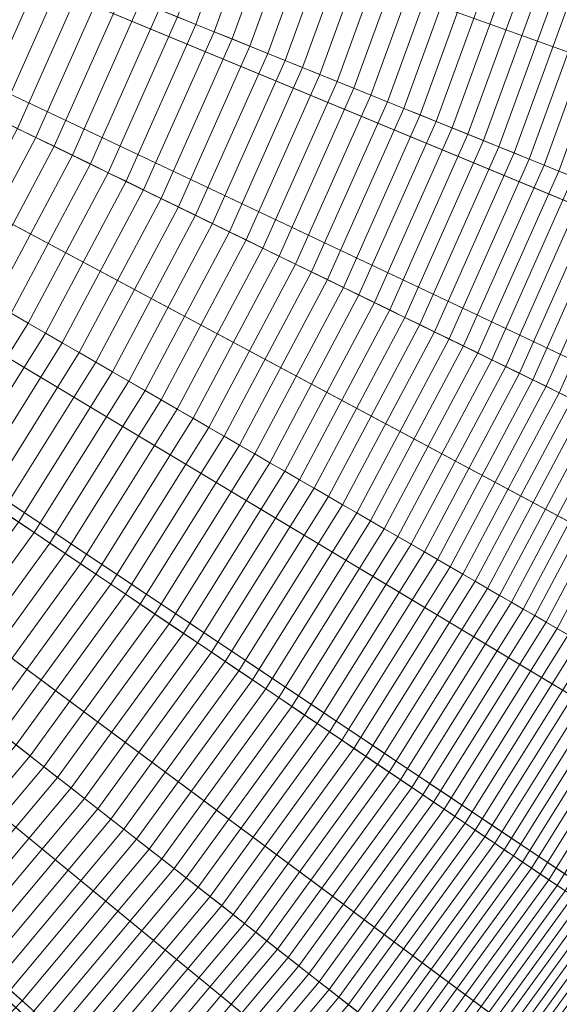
# Model space of a CAD drawing. Header units: centimetres. Extents: x -21.9 to 23.1, y -23 to 22.
# Tile 92 of 192: x 13.3 to 16.5, y -12 to -6. Entities that reach past the tile are written whole.
import ezdxf

# ---------------------------------------------------------------- set-up
doc = ezdxf.new("R2010")
doc.units = ezdxf.units.CM
doc.header["$LTSCALE"] = 2.54
doc.layers.add('Lucido design-1', color=7, linetype='Continuous')

# ---------------------------------------------------------------- blocks, each defined once
blk = doc.blocks.new('Gruppo-2-1')
at = {"color": 5, "linetype": 'Continuous', "lineweight": 9}
for points in [[(10.0933, -3.6002, -949.2271), (10.2857, -2.9292, -949.2271), (22.0292, -5.8572, -949.2271), (21.6039, -7.3402, -949.2271)], [(10.1205, -3.4032, -1010.9271), (10.251, -2.9318, -1010.9271), (21.6237, -5.7805, -1010.9271), (21.3396, -6.8065, -1010.9271)], [(21.7213, -6.9223, -949.2271), (22.0106, -5.8774, -949.2271), (10.251, -2.9318, -949.2271), (10.1205, -3.4032, -949.2271)], [(9.9669, -3.8677, -1010.9271), (10.1205, -3.4032, -1010.9271), (21.3396, -6.8065, -1010.9271), (21.0053, -7.8173, -1010.9271)], [(21.3809, -7.9517, -949.2271), (21.7213, -6.9223, -949.2271), (10.1205, -3.4032, -949.2271), (9.9669, -3.8677, -949.2271)], [(9.8546, -4.2561, -949.2271), (10.0933, -3.6002, -949.2271), (21.6039, -7.3402, -949.2271), (21.0763, -8.7899, -949.2271)], [(9.7908, -4.3241, -1010.9271), (9.9669, -3.8677, -1010.9271), (21.0053, -7.8173, -1010.9271), (20.6221, -8.8106, -1010.9271)], [(20.9905, -8.9632, -949.2271), (21.3809, -7.9517, -949.2271), (9.9669, -3.8677, -949.2271), (9.7908, -4.3241, -949.2271)], [(9.5707, -4.8937, -949.2271), (9.8546, -4.2561, -949.2271), (21.0763, -8.7899, -949.2271), (20.4488, -10.1993, -949.2271)], [(9.5926, -4.7713, -1010.9271), (9.7908, -4.3241, -1010.9271), (20.6221, -8.8106, -1010.9271), (20.1908, -9.7839, -1010.9271)], [(20.5513, -9.9544, -949.2271), (20.9905, -8.9632, -949.2271), (9.7908, -4.3241, -949.2271), (9.5926, -4.7713, -949.2271)], [(9.3728, -5.2084, -1010.9271), (9.5926, -4.7713, -1010.9271), (20.1908, -9.7839, -1010.9271), (19.7124, -10.735, -1010.9271)], [(20.0641, -10.923, -949.2271), (20.5513, -9.9544, -949.2271), (9.5926, -4.7713, -949.2271), (9.3728, -5.2084, -949.2271)], [(9.243, -5.51, -949.2271), (9.5707, -4.8937, -949.2271), (20.4488, -10.1993, -949.2271), (19.7245, -11.5615, -949.2271)], [(14.3167, -6.0589, -933.5242), (14.6703, -5.0873, -933.5242), (14.5573, -5.0506, -933.6073), (14.2065, -6.0143, -933.6073)], [(14.426, -6.103, -933.4398), (14.7825, -5.1238, -933.4398), (14.6703, -5.0873, -933.5242), (14.3167, -6.0589, -933.5242)], [(14.5345, -6.1469, -933.3541), (14.8937, -5.1599, -933.3541), (14.7825, -5.1238, -933.4398), (14.426, -6.103, -933.4398)], [(9.1317, -5.634, -1010.9271), (9.3728, -5.2084, -1010.9271), (19.7124, -10.735, -1010.9271), (19.1878, -11.6614, -1010.9271)], [(19.5299, -11.8665, -949.2271), (20.0641, -10.923, -949.2271), (9.3728, -5.2084, -949.2271), (9.1317, -5.634, -949.2271)], [(14.6421, -6.1903, -933.2671), (15.0041, -5.1958, -933.2671), (14.8937, -5.1599, -933.3541), (14.5345, -6.1469, -933.3541)], [(14.7488, -6.2334, -933.1788), (15.1135, -5.2313, -933.1788), (15.0041, -5.1958, -933.2671), (14.6421, -6.1903, -933.2671)], [(14.8545, -6.2762, -933.0893), (15.222, -5.2666, -933.0893), (15.1135, -5.2313, -933.1788), (14.7488, -6.2334, -933.1788)], [(14.9594, -6.3185, -932.9985), (15.3295, -5.3015, -932.9985), (15.222, -5.2666, -933.0893), (14.8545, -6.2762, -933.0893)], [(15.0633, -6.3605, -932.9065), (15.4361, -5.3361, -932.9065), (15.3295, -5.3015, -932.9985), (14.9594, -6.3185, -932.9985)], [(15.1662, -6.4021, -932.8132), (15.5417, -5.3705, -932.8132), (15.4361, -5.3361, -932.9065), (15.0633, -6.3605, -932.9065)], [(15.2682, -6.4433, -932.7187), (15.6463, -5.4045, -932.7187), (15.5417, -5.3705, -932.8132), (15.1662, -6.4021, -932.8132)], [(15.3692, -6.4841, -932.623), (15.75, -5.4381, -932.623), (15.6463, -5.4045, -932.7187), (15.2682, -6.4433, -932.7187)], [(15.4693, -6.5245, -932.5261), (15.8525, -5.4715, -932.5261), (15.75, -5.4381, -932.623), (15.3692, -6.4841, -932.623)], [(15.5683, -6.5645, -932.428), (15.9541, -5.5045, -932.428), (15.8525, -5.4715, -932.5261), (15.4693, -6.5245, -932.5261)], [(15.6663, -6.6041, -932.3287), (16.0546, -5.5371, -932.3287), (15.9541, -5.5045, -932.428), (15.5683, -6.5645, -932.428)], [(8.8731, -6.1019, -949.2271), (9.243, -5.51, -949.2271), (19.7245, -11.5615, -949.2271), (18.907, -12.8698, -949.2271)], [(15.7633, -6.6433, -932.2283), (16.1541, -5.5694, -932.2283), (16.0546, -5.5371, -932.3287), (15.6663, -6.6041, -932.3287)], [(12.9063, -6.5206, -934.2235), (13.2956, -5.6463, -934.2235), (13.1782, -5.5989, -934.2943), (12.7926, -6.4651, -934.2943)], [(15.8591, -6.682, -932.1265), (16.2524, -5.6014, -932.1265), (16.1541, -5.5694, -932.2283), (15.7633, -6.6433, -932.2283)], [(15.954, -6.7204, -932.0238), (16.3498, -5.633, -932.0238), (16.2524, -5.6014, -932.1265), (15.8591, -6.682, -932.1265)], [(8.8698, -6.0472, -1010.9271), (9.1317, -5.634, -1010.9271), (19.1878, -11.6614, -1010.9271), (18.6178, -12.5607, -1010.9271)], [(18.9495, -12.7822, -949.2271), (19.5299, -11.8665, -949.2271), (9.1317, -5.634, -949.2271), (8.8698, -6.0472, -949.2271)], [(13.0193, -6.5757, -934.1512), (13.4121, -5.6934, -934.1512), (13.2956, -5.6463, -934.2235), (12.9063, -6.5206, -934.2235)], [(16.0479, -6.7583, -931.9199), (16.446, -5.6643, -931.9199), (16.3498, -5.633, -932.0238), (15.954, -6.7204, -932.0238)], [(16.1406, -6.7958, -931.8149), (16.5412, -5.6952, -931.8149), (16.446, -5.6643, -931.9199), (16.0479, -6.7583, -931.9199)], [(13.1316, -6.6305, -934.0776), (13.528, -5.7402, -934.0776), (13.4121, -5.6934, -934.1512), (13.0193, -6.5757, -934.1512)], [(13.2432, -6.6849, -934.0026), (13.6431, -5.7867, -934.0026), (13.528, -5.7402, -934.0776), (13.1316, -6.6305, -934.0776)], [(16.2323, -6.8328, -931.7088), (16.6352, -5.7258, -931.7088), (16.5412, -5.6952, -931.8149), (16.1406, -6.7958, -931.8149)], [(16.3229, -6.8694, -931.6017), (16.7282, -5.756, -931.6017), (16.6352, -5.7258, -931.7088), (16.2323, -6.8328, -931.7088)], [(13.354, -6.7389, -933.9263), (13.7574, -5.8329, -933.9263), (13.6431, -5.7867, -934.0026), (13.2432, -6.6849, -934.0026)], [(16.4124, -6.9056, -931.4934), (16.82, -5.7858, -931.4934), (16.7282, -5.756, -931.6017), (16.3229, -6.8694, -931.6017)], [(16.5008, -6.9413, -931.3841), (16.9106, -5.8152, -931.3841), (16.82, -5.7858, -931.4934), (16.4124, -6.9056, -931.4934)], [(13.464, -6.7926, -933.8485), (13.8709, -5.8787, -933.8485), (13.7574, -5.8329, -933.9263), (13.354, -6.7389, -933.9263)], [(16.588, -6.9765, -931.2737), (17.0001, -5.8443, -931.2737), (16.9106, -5.8152, -931.3841), (16.5008, -6.9413, -931.3841)], [(13.5732, -6.8459, -933.7694), (13.9836, -5.9243, -933.7694), (13.8709, -5.8787, -933.8485), (13.464, -6.7926, -933.8485)], [(13.6817, -6.8988, -933.689), (14.0954, -5.9695, -933.689), (13.9836, -5.9243, -933.7694), (13.5732, -6.8459, -933.7694)], [(13.7893, -6.9513, -933.6073), (14.2065, -6.0143, -933.6073), (14.0954, -5.9695, -933.689), (13.6817, -6.8988, -933.689)], [(13.8962, -7.0034, -933.5242), (14.3167, -6.0589, -933.5242), (14.2065, -6.0143, -933.6073), (13.7893, -6.9513, -933.6073)], [(8.4629, -6.6666, -949.2271), (8.8731, -6.1019, -949.2271), (18.907, -12.8698, -949.2271), (18.0001, -14.118, -949.2271)], [(8.5881, -6.4471, -1010.9271), (8.8698, -6.0472, -1010.9271), (18.6178, -12.5607, -1010.9271), (18.0047, -13.431, -1010.9271)], [(18.325, -13.6685, -949.2271), (18.9495, -12.7822, -949.2271), (8.8698, -6.0472, -949.2271), (8.5881, -6.4471, -949.2271)], [(14.0022, -7.0551, -933.4398), (14.426, -6.103, -933.4398), (14.3167, -6.0589, -933.5242), (13.8962, -7.0034, -933.5242)], [(14.1073, -7.1064, -933.3541), (14.5345, -6.1469, -933.3541), (14.426, -6.103, -933.4398), (14.0022, -7.0551, -933.4398)], [(14.2116, -7.1572, -933.2671), (14.6421, -6.1903, -933.2671), (14.5345, -6.1469, -933.3541), (14.1073, -7.1064, -933.3541)], [(14.315, -7.2077, -933.1788), (14.7488, -6.2334, -933.1788), (14.6421, -6.1903, -933.2671), (14.2116, -7.1572, -933.2671)], [(14.4175, -7.2577, -933.0893), (14.8545, -6.2762, -933.0893), (14.7488, -6.2334, -933.1788), (14.315, -7.2077, -933.1788)], [(14.5192, -7.3072, -932.9985), (14.9594, -6.3185, -932.9985), (14.8545, -6.2762, -933.0893), (14.4175, -7.2577, -933.0893)], [(14.6199, -7.3564, -932.9065), (15.0633, -6.3605, -932.9065), (14.9594, -6.3185, -932.9985), (14.5192, -7.3072, -932.9985)], [(14.7197, -7.405, -932.8132), (15.1662, -6.4021, -932.8132), (15.0633, -6.3605, -932.9065), (14.6199, -7.3564, -932.9065)], [(8.2871, -6.8328, -1010.9271), (8.5881, -6.4471, -1010.9271), (18.0047, -13.431, -1010.9271), (17.3497, -14.2703, -1010.9271)], [(17.658, -14.5233, -949.2271), (18.325, -13.6685, -949.2271), (8.5881, -6.4471, -949.2271), (8.2871, -6.8328, -949.2271)], [(14.8186, -7.4533, -932.7187), (15.2682, -6.4433, -932.7187), (15.1662, -6.4021, -932.8132), (14.7197, -7.405, -932.8132)], [(14.9165, -7.501, -932.623), (15.3692, -6.4841, -932.623), (15.2682, -6.4433, -932.7187), (14.8186, -7.4533, -932.7187)], [(15.0134, -7.5483, -932.5261), (15.4693, -6.5245, -932.5261), (15.3692, -6.4841, -932.623), (14.9165, -7.501, -932.623)], [(15.1094, -7.5951, -932.428), (15.5683, -6.5645, -932.428), (15.4693, -6.5245, -932.5261), (15.0134, -7.5483, -932.5261)], [(15.2044, -7.6415, -932.3287), (15.6663, -6.6041, -932.3287), (15.5683, -6.5645, -932.428), (15.1094, -7.5951, -932.428)], [(15.2984, -7.6873, -932.2283), (15.7633, -6.6433, -932.2283), (15.6663, -6.6041, -932.3287), (15.2044, -7.6415, -932.3287)], [(8.0142, -7.2013, -949.2271), (8.4629, -6.6666, -949.2271), (18.0001, -14.118, -949.2271), (17.0085, -15.2998, -949.2271)], [(12.8883, -7.6146, -933.9263), (13.354, -6.7389, -933.9263), (13.2432, -6.6849, -934.0026), (12.7816, -7.553, -934.0026)], [(15.3914, -7.7326, -932.1265), (15.8591, -6.682, -932.1265), (15.7633, -6.6433, -932.2283), (15.2984, -7.6873, -932.2283)], [(15.4834, -7.7775, -932.0238), (15.954, -6.7204, -932.0238), (15.8591, -6.682, -932.1265), (15.3914, -7.7326, -932.1265)], [(12.9944, -7.6758, -933.8485), (13.464, -6.7926, -933.8485), (13.354, -6.7389, -933.9263), (12.8883, -7.6146, -933.9263)], [(15.5743, -7.8219, -931.9199), (16.0479, -6.7583, -931.9199), (15.954, -6.7204, -932.0238), (15.4834, -7.7775, -932.0238)], [(13.0996, -7.7366, -933.7694), (13.5732, -6.8459, -933.7694), (13.464, -6.7926, -933.8485), (12.9944, -7.6758, -933.8485)], [(15.6643, -7.8657, -931.8149), (16.1406, -6.7958, -931.8149), (16.0479, -6.7583, -931.9199), (15.5743, -7.8219, -931.9199)], [(15.7531, -7.9091, -931.7088), (16.2323, -6.8328, -931.7088), (16.1406, -6.7958, -931.8149), (15.6643, -7.8657, -931.8149)], [(7.9677, -7.2033, -1010.9271), (8.2871, -6.8328, -1010.9271), (17.3497, -14.2703, -1010.9271), (16.6545, -15.0766, -1010.9271)], [(16.95, -15.3444, -949.2271), (17.658, -14.5233, -949.2271), (8.2871, -6.8328, -949.2271), (7.9677, -7.2033, -949.2271)], [(13.2041, -7.7969, -933.689), (13.6817, -6.8988, -933.689), (13.5732, -6.8459, -933.7694), (13.0996, -7.7366, -933.7694)], [(15.8409, -7.9519, -931.6017), (16.3229, -6.8694, -931.6017), (16.2323, -6.8328, -931.7088), (15.7531, -7.9091, -931.7088)], [(15.9277, -7.9942, -931.4934), (16.4124, -6.9056, -931.4934), (16.3229, -6.8694, -931.6017), (15.8409, -7.9519, -931.6017)], [(13.3079, -7.8568, -933.6073), (13.7893, -6.9513, -933.6073), (13.6817, -6.8988, -933.689), (13.2041, -7.7969, -933.689)], [(16.0134, -8.036, -931.3841), (16.5008, -6.9413, -931.3841), (16.4124, -6.9056, -931.4934), (15.9277, -7.9942, -931.4934)], [(13.4108, -7.9163, -933.5242), (13.8962, -7.0034, -933.5242), (13.7893, -6.9513, -933.6073), (13.3079, -7.8568, -933.6073)], [(16.0979, -8.0772, -931.2737), (16.588, -6.9765, -931.2737), (16.5008, -6.9413, -931.3841), (16.0134, -8.036, -931.3841)], [(16.1814, -8.118, -931.1623), (16.6741, -7.0113, -931.1623), (16.588, -6.9765, -931.2737), (16.0979, -8.0772, -931.2737)], [(13.5129, -7.9752, -933.4398), (14.0022, -7.0551, -933.4398), (13.8962, -7.0034, -933.5242), (13.4108, -7.9163, -933.5242)], [(16.2637, -8.1581, -931.0499), (16.759, -7.0456, -931.0499), (16.6741, -7.0113, -931.1623), (16.1814, -8.118, -931.1623)], [(16.345, -8.1977, -930.9365), (16.8428, -7.0795, -930.9365), (16.759, -7.0456, -931.0499), (16.2637, -8.1581, -931.0499)], [(13.6142, -8.0337, -933.3541), (14.1073, -7.1064, -933.3541), (14.0022, -7.0551, -933.4398), (13.5129, -7.9752, -933.4398)], [(13.7147, -8.0917, -933.2671), (14.2116, -7.1572, -933.2671), (14.1073, -7.1064, -933.3541), (13.6142, -8.0337, -933.3541)], [(16.4251, -8.2368, -930.822), (16.9255, -7.1129, -930.822), (16.8428, -7.0795, -930.9365), (16.345, -8.1977, -930.9365)], [(13.8144, -8.1493, -933.1788), (14.315, -7.2077, -933.1788), (14.2116, -7.1572, -933.2671), (13.7147, -8.0917, -933.2671)], [(16.504, -8.2753, -930.7066), (17.0069, -7.1458, -930.7066), (16.9255, -7.1129, -930.822), (16.4251, -8.2368, -930.822)], [(16.5818, -8.3132, -930.5903), (17.0871, -7.1782, -930.5903), (17.0069, -7.1458, -930.7066), (16.504, -8.2753, -930.7066)], [(7.5293, -7.7034, -949.2271), (8.0142, -7.2013, -949.2271), (17.0085, -15.2998, -949.2271), (15.9368, -16.4095, -949.2271)], [(7.6305, -7.5578, -1010.9271), (7.9677, -7.2033, -1010.9271), (16.6545, -15.0766, -1010.9271), (15.9208, -15.848, -1010.9271)], [(16.2028, -16.13, -949.2271), (16.95, -15.3444, -949.2271), (7.9677, -7.2033, -949.2271), (7.6305, -7.5578, -949.2271)], [(13.9132, -8.2063, -933.0893), (14.4175, -7.2577, -933.0893), (14.315, -7.2077, -933.1788), (13.8144, -8.1493, -933.1788)], [(14.0111, -8.2628, -932.9985), (14.5192, -7.3072, -932.9985), (14.4175, -7.2577, -933.0893), (13.9132, -8.2063, -933.0893)], [(14.1081, -8.3189, -932.9065), (14.6199, -7.3564, -932.9065), (14.5192, -7.3072, -932.9985), (14.0111, -8.2628, -932.9985)], [(14.2043, -8.3744, -932.8132), (14.7197, -7.405, -932.8132), (14.6199, -7.3564, -932.9065), (14.1081, -8.3189, -932.9065)], [(14.2996, -8.4294, -932.7187), (14.8186, -7.4533, -932.7187), (14.7197, -7.405, -932.8132), (14.2043, -8.3744, -932.8132)], [(14.3939, -8.4839, -932.623), (14.9165, -7.501, -932.623), (14.8186, -7.4533, -932.7187), (14.2996, -8.4294, -932.7187)], [(14.4873, -8.5378, -932.5261), (15.0134, -7.5483, -932.5261), (14.9165, -7.501, -932.623), (14.3939, -8.4839, -932.623)], [(7.2761, -7.8949, -1010.9271), (7.6305, -7.5578, -1010.9271), (15.9208, -15.848, -1010.9271), (15.1494, -16.5818, -1010.9271)], [(15.4172, -16.8773, -949.2271), (16.2028, -16.13, -949.2271), (7.6305, -7.5578, -949.2271), (7.2761, -7.8949, -949.2271)], [(14.5798, -8.5912, -932.428), (15.1094, -7.5951, -932.428), (15.0134, -7.5483, -932.5261), (14.4873, -8.5378, -932.5261)], [(14.6714, -8.644, -932.3287), (15.2044, -7.6415, -932.3287), (15.1094, -7.5951, -932.428), (14.5798, -8.5912, -932.428)], [(14.7619, -8.6963, -932.2283), (15.2984, -7.6873, -932.2283), (15.2044, -7.6415, -932.3287), (14.6714, -8.644, -932.3287)], [(14.8515, -8.748, -932.1265), (15.3914, -7.7326, -932.1265), (15.2984, -7.6873, -932.2283), (14.7619, -8.6963, -932.2283)], [(7.0106, -8.1704, -949.2271), (7.5293, -7.7034, -949.2271), (15.9368, -16.4095, -949.2271), (14.7903, -17.4419, -949.2271)], [(14.9401, -8.7992, -932.0238), (15.4834, -7.7775, -932.0238), (15.3914, -7.7326, -932.1265), (14.8515, -8.748, -932.1265)], [(12.7644, -8.7266, -933.6073), (13.3079, -7.8568, -933.6073), (13.2041, -7.7969, -933.689), (12.6651, -8.6596, -933.689)], [(15.0278, -8.8498, -931.9199), (15.5743, -7.8219, -931.9199), (15.4834, -7.7775, -932.0238), (14.9401, -8.7992, -932.0238)], [(12.8629, -8.7931, -933.5242), (13.4108, -7.9163, -933.5242), (13.3079, -7.8568, -933.6073), (12.7644, -8.7266, -933.6073)], [(15.1144, -8.8998, -931.8149), (15.6643, -7.8657, -931.8149), (15.5743, -7.8219, -931.9199), (15.0278, -8.8498, -931.9199)], [(15.2, -8.9493, -931.7088), (15.7531, -7.9091, -931.7088), (15.6643, -7.8657, -931.8149), (15.1144, -8.8998, -931.8149)], [(6.9056, -8.2144, -1010.9271), (7.2761, -7.8949, -1010.9271), (15.1494, -16.5818, -1010.9271), (14.343, -17.277, -1010.9271)], [(14.5961, -17.5852, -949.2271), (15.4172, -16.8773, -949.2271), (7.2761, -7.8949, -949.2271), (6.9056, -8.2144, -949.2271)], [(12.9607, -8.859, -933.4398), (13.5129, -7.9752, -933.4398), (13.4108, -7.9163, -933.5242), (12.8629, -8.7931, -933.5242)], [(15.2847, -8.9981, -931.6017), (15.8409, -7.9519, -931.6017), (15.7531, -7.9091, -931.7088), (15.2, -8.9493, -931.7088)], [(13.0577, -8.9244, -933.3541), (13.6142, -8.0337, -933.3541), (13.5129, -7.9752, -933.4398), (12.9607, -8.859, -933.4398)], [(15.3682, -9.0464, -931.4934), (15.9277, -7.9942, -931.4934), (15.8409, -7.9519, -931.6017), (15.2847, -8.9981, -931.6017)], [(15.4508, -9.0941, -931.3841), (16.0134, -8.036, -931.3841), (15.9277, -7.9942, -931.4934), (15.3682, -9.0464, -931.4934)], [(13.1539, -8.9893, -933.2671), (13.7147, -8.0917, -933.2671), (13.6142, -8.0337, -933.3541), (13.0577, -8.9244, -933.3541)], [(15.5323, -9.1411, -931.2737), (16.0979, -8.0772, -931.2737), (16.0134, -8.036, -931.3841), (15.4508, -9.0941, -931.3841)], [(13.2492, -9.0536, -933.1788), (13.8144, -8.1493, -933.1788), (13.7147, -8.0917, -933.2671), (13.1539, -8.9893, -933.2671)], [(15.6127, -9.1875, -931.1623), (16.1814, -8.118, -931.1623), (16.0979, -8.0772, -931.2737), (15.5323, -9.1411, -931.2737)], [(6.4606, -8.6002, -949.2271), (7.0106, -8.1704, -949.2271), (14.7903, -17.4419, -949.2271), (13.5746, -18.3917, -949.2271)], [(13.3438, -9.1174, -933.0893), (13.9132, -8.2063, -933.0893), (13.8144, -8.1493, -933.1788), (13.2492, -9.0536, -933.1788)], [(15.692, -9.2333, -931.0499), (16.2637, -8.1581, -931.0499), (16.1814, -8.118, -931.1623), (15.6127, -9.1875, -931.1623)], [(15.7703, -9.2785, -930.9365), (16.345, -8.1977, -930.9365), (16.2637, -8.1581, -931.0499), (15.692, -9.2333, -931.0499)], [(6.5199, -8.5153, -1010.9271), (6.9056, -8.2144, -1010.9271), (14.343, -17.277, -1010.9271), (13.5037, -17.9319, -1010.9271)], [(13.7413, -18.2522, -949.2271), (14.5961, -17.5852, -949.2271), (6.9056, -8.2144, -949.2271), (6.5199, -8.5153, -949.2271)], [(13.4376, -9.1807, -932.9985), (14.0111, -8.2628, -932.9985), (13.9132, -8.2063, -933.0893), (13.3438, -9.1174, -933.0893)], [(15.8475, -9.3231, -930.822), (16.4251, -8.2368, -930.822), (16.345, -8.1977, -930.9365), (15.7703, -9.2785, -930.9365)], [(13.5305, -9.2433, -932.9065), (14.1081, -8.3189, -932.9065), (14.0111, -8.2628, -932.9985), (13.4376, -9.1807, -932.9985)], [(15.9235, -9.367, -930.7066), (16.504, -8.2753, -930.7066), (16.4251, -8.2368, -930.822), (15.8475, -9.3231, -930.822)], [(15.9985, -9.4103, -930.5903), (16.5818, -8.3132, -930.5903), (16.504, -8.2753, -930.7066), (15.9235, -9.367, -930.7066)], [(13.6225, -9.3054, -932.8132), (14.2043, -8.3744, -932.8132), (14.1081, -8.3189, -932.9065), (13.5305, -9.2433, -932.9065)], [(16.0723, -9.4529, -930.4729), (16.6584, -8.3506, -930.4729), (16.5818, -8.3132, -930.5903), (15.9985, -9.4103, -930.5903)], [(16.145, -9.4949, -930.3547), (16.7339, -8.3874, -930.3547), (16.6584, -8.3506, -930.4729), (16.0723, -9.4529, -930.4729)], [(13.7137, -9.3669, -932.7187), (14.2996, -8.4294, -932.7187), (14.2043, -8.3744, -932.8132), (13.6225, -9.3054, -932.8132)], [(16.2166, -9.5362, -930.2355), (16.8082, -8.4237, -930.2355), (16.7339, -8.3874, -930.3547), (16.145, -9.4949, -930.3547)], [(13.804, -9.4279, -932.623), (14.3939, -8.4839, -932.623), (14.2996, -8.4294, -932.7187), (13.7137, -9.3669, -932.7187)], [(16.287, -9.5769, -930.1154), (16.8812, -8.4593, -930.1154), (16.8082, -8.4237, -930.2355), (16.2166, -9.5362, -930.2355)], [(16.3563, -9.6168, -929.9944), (16.9531, -8.4944, -929.9944), (16.8812, -8.4593, -930.1154), (16.287, -9.5769, -930.1154)], [(6.12, -8.7971, -1010.9271), (6.5199, -8.5153, -1010.9271), (13.5037, -17.9319, -1010.9271), (12.6334, -18.5451, -1010.9271)], [(12.855, -18.8767, -949.2271), (13.7413, -18.2522, -949.2271), (6.5199, -8.5153, -949.2271), (6.12, -8.7971, -949.2271)], [(13.8935, -9.4882, -932.5261), (14.4873, -8.5378, -932.5261), (14.3939, -8.4839, -932.623), (13.804, -9.4279, -932.623)], [(16.4244, -9.6562, -929.8726), (17.0238, -8.5288, -929.8726), (16.9531, -8.4944, -929.9944), (16.3563, -9.6168, -929.9944)], [(16.4913, -9.6948, -929.7498), (17.0933, -8.5627, -929.7498), (17.0238, -8.5288, -929.8726), (16.4244, -9.6562, -929.8726)], [(13.982, -9.5479, -932.428), (14.5798, -8.5912, -932.428), (14.4873, -8.5378, -932.5261), (13.8935, -9.4882, -932.5261)], [(16.5571, -9.7328, -929.6263), (17.1615, -8.596, -929.6263), (17.0933, -8.5627, -929.7498), (16.4913, -9.6948, -929.7498)], [(5.882, -8.9905, -949.2271), (6.4606, -8.6002, -949.2271), (13.5746, -18.3917, -949.2271), (12.2956, -19.2544, -949.2271)], [(14.0696, -9.607, -932.3287), (14.6714, -8.644, -932.3287), (14.5798, -8.5912, -932.428), (13.982, -9.5479, -932.428)], [(14.1563, -9.6655, -932.2283), (14.7619, -8.6963, -932.2283), (14.6714, -8.644, -932.3287), (14.0696, -9.607, -932.3287)], [(14.242, -9.7233, -932.1265), (14.8515, -8.748, -932.1265), (14.7619, -8.6963, -932.2283), (14.1563, -9.6655, -932.2283)], [(14.3269, -9.7805, -932.0238), (14.9401, -8.7992, -932.0238), (14.8515, -8.748, -932.1265), (14.242, -9.7233, -932.1265)], [(14.4108, -9.8371, -931.9199), (15.0278, -8.8498, -931.9199), (14.9401, -8.7992, -932.0238), (14.3269, -9.7805, -932.0238)], [(14.4938, -9.8931, -931.8149), (15.1144, -8.8998, -931.8149), (15.0278, -8.8498, -931.9199), (14.4108, -9.8371, -931.9199)], [(14.5757, -9.9484, -931.7088), (15.2, -8.9493, -931.7088), (15.1144, -8.8998, -931.8149), (14.4938, -9.8931, -931.8149)], [(14.6567, -10.003, -931.6017), (15.2847, -8.9981, -931.6017), (15.2, -8.9493, -931.7088), (14.5757, -9.9484, -931.7088)], [(14.7368, -10.057, -931.4934), (15.3682, -9.0464, -931.4934), (15.2847, -8.9981, -931.6017), (14.6567, -10.003, -931.6017)], [(12.7123, -9.9866, -933.0893), (13.3438, -9.1174, -933.0893), (13.2492, -9.0536, -933.1788), (12.6224, -9.9164, -933.1788)], [(14.8158, -10.1103, -931.3841), (15.4508, -9.0941, -931.3841), (15.3682, -9.0464, -931.4934), (14.7368, -10.057, -931.4934)], [(12.8014, -10.0563, -932.9985), (13.4376, -9.1807, -932.9985), (13.3438, -9.1174, -933.0893), (12.7123, -9.9866, -933.0893)], [(14.8938, -10.1629, -931.2737), (15.5323, -9.1411, -931.2737), (15.4508, -9.0941, -931.3841), (14.8158, -10.1103, -931.3841)], [(12.8897, -10.1252, -932.9065), (13.5305, -9.2433, -932.9065), (13.4376, -9.1807, -932.9985), (12.8014, -10.0563, -932.9985)], [(14.9708, -10.2148, -931.1623), (15.6127, -9.1875, -931.1623), (15.5323, -9.1411, -931.2737), (14.8938, -10.1629, -931.2737)], [(15.0467, -10.2661, -931.0499), (15.692, -9.2333, -931.0499), (15.6127, -9.1875, -931.1623), (14.9708, -10.2148, -931.1623)], [(15.1216, -10.3166, -930.9365), (15.7703, -9.2785, -930.9365), (15.692, -9.2333, -931.0499), (15.0467, -10.2661, -931.0499)], [(12.9772, -10.1936, -932.8132), (13.6225, -9.3054, -932.8132), (13.5305, -9.2433, -932.9065), (12.8897, -10.1252, -932.9065)], [(15.1955, -10.3664, -930.822), (15.8475, -9.3231, -930.822), (15.7703, -9.2785, -930.9365), (15.1216, -10.3166, -930.9365)], [(13.0639, -10.2613, -932.7187), (13.7137, -9.3669, -932.7187), (13.6225, -9.3054, -932.8132), (12.9772, -10.1936, -932.8132)], [(15.2683, -10.4155, -930.7066), (15.9235, -9.367, -930.7066), (15.8475, -9.3231, -930.822), (15.1955, -10.3664, -930.822)], [(13.1497, -10.3284, -932.623), (13.804, -9.4279, -932.623), (13.7137, -9.3669, -932.7187), (13.0639, -10.2613, -932.7187)], [(15.3401, -10.4639, -930.5903), (15.9985, -9.4103, -930.5903), (15.9235, -9.367, -930.7066), (15.2683, -10.4155, -930.7066)], [(15.4108, -10.5116, -930.4729), (16.0723, -9.4529, -930.4729), (15.9985, -9.4103, -930.5903), (15.3401, -10.4639, -930.5903)], [(13.2347, -10.3948, -932.5261), (13.8935, -9.4882, -932.5261), (13.804, -9.4279, -932.623), (13.1497, -10.3284, -932.623)], [(15.4804, -10.5586, -930.3547), (16.145, -9.4949, -930.3547), (16.0723, -9.4529, -930.4729), (15.4108, -10.5116, -930.4729)], [(13.3189, -10.4606, -932.428), (13.982, -9.5479, -932.428), (13.8935, -9.4882, -932.5261), (13.2347, -10.3948, -932.5261)], [(15.5489, -10.6048, -930.2355), (16.2166, -9.5362, -930.2355), (16.145, -9.4949, -930.3547), (15.4804, -10.5586, -930.3547)], [(15.6163, -10.6502, -930.1154), (16.287, -9.5769, -930.1154), (16.2166, -9.5362, -930.2355), (15.5489, -10.6048, -930.2355)], [(13.4022, -10.5256, -932.3287), (14.0696, -9.607, -932.3287), (13.982, -9.5479, -932.428), (13.3189, -10.4606, -932.428)], [(15.6826, -10.695, -929.9944), (16.3563, -9.6168, -929.9944), (16.287, -9.5769, -930.1154), (15.6163, -10.6502, -930.1154)], [(13.4846, -10.59, -932.2283), (14.1563, -9.6655, -932.2283), (14.0696, -9.607, -932.3287), (13.4022, -10.5256, -932.3287)], [(15.7478, -10.7389, -929.8726), (16.4244, -9.6562, -929.8726), (16.3563, -9.6168, -929.9944), (15.6826, -10.695, -929.9944)], [(15.8119, -10.7822, -929.7498), (16.4913, -9.6948, -929.7498), (16.4244, -9.6562, -929.8726), (15.7478, -10.7389, -929.8726)], [(13.5661, -10.6537, -932.1265), (14.242, -9.7233, -932.1265), (14.1563, -9.6655, -932.2283), (13.4846, -10.59, -932.2283)], [(15.8748, -10.8246, -929.6263), (16.5571, -9.7328, -929.6263), (16.4913, -9.6948, -929.7498), (15.8119, -10.7822, -929.7498)], [(13.6467, -10.7167, -932.0238), (14.3269, -9.7805, -932.0238), (14.242, -9.7233, -932.1265), (13.5661, -10.6537, -932.1265)], [(15.9366, -10.8663, -929.5018), (16.6216, -9.77, -929.5018), (16.5571, -9.7328, -929.6263), (15.8748, -10.8246, -929.6263)], [(15.9972, -10.9072, -929.3766), (16.685, -9.8066, -929.3766), (16.6216, -9.77, -929.5018), (15.9366, -10.8663, -929.5018)], [(13.7265, -10.779, -931.9199), (14.4108, -9.8371, -931.9199), (14.3269, -9.7805, -932.0238), (13.6467, -10.7167, -932.0238)], [(16.0567, -10.9473, -929.2506), (16.7471, -9.8425, -929.2506), (16.685, -9.8066, -929.3766), (15.9972, -10.9072, -929.3766)], [(13.8053, -10.8406, -931.8149), (14.4938, -9.8931, -931.8149), (14.4108, -9.8371, -931.9199), (13.7265, -10.779, -931.9199)], [(13.8833, -10.9015, -931.7088), (14.5757, -9.9484, -931.7088), (14.4938, -9.8931, -931.8149), (13.8053, -10.8406, -931.8149)], [(16.1151, -10.9867, -929.1238), (16.8081, -9.8777, -929.1238), (16.7471, -9.8425, -929.2506), (16.0567, -10.9473, -929.2506)], [(16.1722, -11.0252, -928.9962), (16.8678, -9.9122, -928.9962), (16.8081, -9.8777, -929.1238), (16.1151, -10.9867, -929.1238)], [(13.9603, -10.9616, -931.6017), (14.6567, -10.003, -931.6017), (14.5757, -9.9484, -931.7088), (13.8833, -10.9015, -931.7088)], [(16.2282, -11.063, -928.8678), (16.9263, -9.9459, -928.8678), (16.8678, -9.9122, -928.9962), (16.1722, -11.0252, -928.9962)], [(16.2831, -11.1, -928.7388), (16.9835, -9.979, -928.7388), (16.9263, -9.9459, -928.8678), (16.2282, -11.063, -928.8678)], [(14.0363, -11.0211, -931.4934), (14.7368, -10.057, -931.4934), (14.6567, -10.003, -931.6017), (13.9603, -10.9616, -931.6017)], [(16.3367, -11.1362, -928.609), (17.0395, -10.0113, -928.609), (16.9835, -9.979, -928.7388), (16.2831, -11.1, -928.7388)], [(16.3891, -11.1715, -928.4784), (17.0943, -10.0429, -928.4784), (17.0395, -10.0113, -928.609), (16.3367, -11.1362, -928.609)], [(14.1114, -11.0797, -931.3841), (14.8158, -10.1103, -931.3841), (14.7368, -10.057, -931.4934), (14.0363, -11.0211, -931.4934)], [(16.4403, -11.2061, -928.3472), (17.1478, -10.0738, -928.3472), (17.0943, -10.0429, -928.4784), (16.3891, -11.1715, -928.4784)], [(14.1856, -11.1377, -931.2737), (14.8938, -10.1629, -931.2737), (14.8158, -10.1103, -931.3841), (14.1114, -11.0797, -931.3841)], [(16.4904, -11.2398, -928.2153), (17.2001, -10.104, -928.2153), (17.1478, -10.0738, -928.3472), (16.4403, -11.2061, -928.3472)], [(16.5392, -11.2727, -928.0828), (17.2511, -10.1334, -928.0828), (17.2001, -10.104, -928.2153), (16.4904, -11.2398, -928.2153)], [(14.2587, -11.1948, -931.1623), (14.9708, -10.2148, -931.1623), (14.8938, -10.1629, -931.2737), (14.1856, -11.1377, -931.2737)], [(14.3309, -11.2512, -931.0499), (15.0467, -10.2661, -931.0499), (14.9708, -10.2148, -931.1623), (14.2587, -11.1948, -931.1623)], [(14.4021, -11.3069, -930.9365), (15.1216, -10.3166, -930.9365), (15.0467, -10.2661, -931.0499), (14.3309, -11.2512, -931.0499)], [(14.4724, -11.3617, -930.822), (15.1955, -10.3664, -930.822), (15.1216, -10.3166, -930.9365), (14.4021, -11.3069, -930.9365)], [(14.5416, -11.4158, -930.7066), (15.2683, -10.4155, -930.7066), (15.1955, -10.3664, -930.822), (14.4724, -11.3617, -930.822)], [(12.5938, -11.3248, -932.428), (13.3189, -10.4606, -932.428), (13.2347, -10.3948, -932.5261), (12.5144, -11.2533, -932.5261)], [(14.6098, -11.4691, -930.5903), (15.3401, -10.4639, -930.5903), (15.2683, -10.4155, -930.7066), (14.5416, -11.4158, -930.7066)], [(12.6723, -11.3955, -932.3287), (13.4022, -10.5256, -932.3287), (13.3189, -10.4606, -932.428), (12.5938, -11.3248, -932.428)], [(14.677, -11.5216, -930.4729), (15.4108, -10.5116, -930.4729), (15.3401, -10.4639, -930.5903), (14.6098, -11.4691, -930.5903)], [(12.75, -11.4655, -932.2283), (13.4846, -10.59, -932.2283), (13.4022, -10.5256, -932.3287), (12.6723, -11.3955, -932.3287)], [(14.7431, -11.5733, -930.3547), (15.4804, -10.5586, -930.3547), (15.4108, -10.5116, -930.4729), (14.677, -11.5216, -930.4729)], [(12.8269, -11.5346, -932.1265), (13.5661, -10.6537, -932.1265), (13.4846, -10.59, -932.2283), (12.75, -11.4655, -932.2283)], [(14.8083, -11.6242, -930.2355), (15.5489, -10.6048, -930.2355), (15.4804, -10.5586, -930.3547), (14.7431, -11.5733, -930.3547)], [(14.8723, -11.6742, -930.1154), (15.6163, -10.6502, -930.1154), (15.5489, -10.6048, -930.2355), (14.8083, -11.6242, -930.2355)], [(12.9029, -11.6031, -932.0238), (13.6467, -10.7167, -932.0238), (13.5661, -10.6537, -932.1265), (12.8269, -11.5346, -932.1265)], [(14.9354, -11.7235, -929.9944), (15.6826, -10.695, -929.9944), (15.6163, -10.6502, -930.1154), (14.8723, -11.6742, -930.1154)], [(12.9782, -11.6709, -931.9199), (13.7265, -10.779, -931.9199), (13.6467, -10.7167, -932.0238), (12.9029, -11.6031, -932.0238)], [(14.9973, -11.7719, -929.8726), (15.7478, -10.7389, -929.8726), (15.6826, -10.695, -929.9944), (14.9354, -11.7235, -929.9944)], [(13.0525, -11.7378, -931.8149), (13.8053, -10.8406, -931.8149), (13.7265, -10.779, -931.9199), (12.9782, -11.6709, -931.9199)], [(15.0582, -11.8195, -929.7498), (15.8119, -10.7822, -929.7498), (15.7478, -10.7389, -929.8726), (14.9973, -11.7719, -929.8726)], [(15.118, -11.8662, -929.6263), (15.8748, -10.8246, -929.6263), (15.8119, -10.7822, -929.7498), (15.0582, -11.8195, -929.7498)], [(13.126, -11.804, -931.7088), (13.8833, -10.9015, -931.7088), (13.8053, -10.8406, -931.8149), (13.0525, -11.7378, -931.8149)], [(15.1768, -11.9121, -929.5018), (15.9366, -10.8663, -929.5018), (15.8748, -10.8246, -929.6263), (15.118, -11.8662, -929.6263)], [(15.2344, -11.9571, -929.3766), (15.9972, -10.9072, -929.3766), (15.9366, -10.8663, -929.5018), (15.1768, -11.9121, -929.5018)], [(13.1986, -11.8694, -931.6017), (13.9603, -10.9616, -931.6017), (13.8833, -10.9015, -931.7088), (13.126, -11.804, -931.7088)], [(15.291, -12.0013, -929.2506), (16.0567, -10.9473, -929.2506), (15.9972, -10.9072, -929.3766), (15.2344, -11.9571, -929.3766)], [(15.3464, -12.0446, -929.1238), (16.1151, -10.9867, -929.1238), (16.0567, -10.9473, -929.2506), (15.291, -12.0013, -929.2506)], [(13.2703, -11.9339, -931.4934), (14.0363, -11.0211, -931.4934), (13.9603, -10.9616, -931.6017), (13.1986, -11.8694, -931.6017)], [(15.4008, -12.0871, -928.9962), (16.1722, -11.0252, -928.9962), (16.1151, -10.9867, -929.1238), (15.3464, -12.0446, -929.1238)], [(13.3412, -11.9977, -931.3841), (14.1114, -11.0797, -931.3841), (14.0363, -11.0211, -931.4934), (13.2703, -11.9339, -931.4934)], [(15.454, -12.1287, -928.8678), (16.2282, -11.063, -928.8678), (16.1722, -11.0252, -928.9962), (15.4008, -12.0871, -928.9962)], [(15.5061, -12.1694, -928.7388), (16.2831, -11.1, -928.7388), (16.2282, -11.063, -928.8678), (15.454, -12.1287, -928.8678)], [(13.4111, -12.0607, -931.2737), (14.1856, -11.1377, -931.2737), (14.1114, -11.0797, -931.3841), (13.3412, -11.9977, -931.3841)], [(13.4801, -12.1228, -931.1623), (14.2587, -11.1948, -931.1623), (14.1856, -11.1377, -931.2737), (13.4111, -12.0607, -931.2737)], [(15.5571, -12.2092, -928.609), (16.3367, -11.1362, -928.609), (16.2831, -11.1, -928.7388), (15.5061, -12.1694, -928.7388)], [(15.6069, -12.2481, -928.4784), (16.3891, -11.1715, -928.4784), (16.3367, -11.1362, -928.609), (15.5571, -12.2092, -928.609)], [(13.5482, -12.1841, -931.0499), (14.3309, -11.2512, -931.0499), (14.2587, -11.1948, -931.1623), (13.4801, -12.1228, -931.1623)], [(15.6556, -12.2862, -928.3472), (16.4403, -11.2061, -928.3472), (16.3891, -11.1715, -928.4784), (15.6069, -12.2481, -928.4784)], [(13.6153, -12.2446, -930.9365), (14.4021, -11.3069, -930.9365), (14.3309, -11.2512, -931.0499), (13.5482, -12.1841, -931.0499)], [(15.7031, -12.3233, -928.2153), (16.4904, -11.2398, -928.2153), (16.4403, -11.2061, -928.3472), (15.6556, -12.2862, -928.3472)], [(15.7495, -12.3596, -928.0828), (16.5392, -11.2727, -928.0828), (16.4904, -11.2398, -928.2153), (15.7031, -12.3233, -928.2153)], [(13.6816, -12.3042, -930.822), (14.4724, -11.3617, -930.822), (14.4021, -11.3069, -930.9365), (13.6153, -12.2446, -930.9365)], [(15.7947, -12.3949, -927.9496), (16.5867, -11.3048, -927.9496), (16.5392, -11.2727, -928.0828), (15.7495, -12.3596, -928.0828)], [(15.8388, -12.4293, -927.8158), (16.6331, -11.3361, -927.8158), (16.5867, -11.3048, -927.9496), (15.7947, -12.3949, -927.9496)], [(13.7468, -12.363, -930.7066), (14.5416, -11.4158, -930.7066), (14.4724, -11.3617, -930.822), (13.6816, -12.3042, -930.822)], [(15.8817, -12.4628, -927.6814), (16.6782, -11.3665, -927.6814), (16.6331, -11.3361, -927.8158), (15.8388, -12.4293, -927.8158)], [(15.9234, -12.4954, -927.5463), (16.7221, -11.3961, -927.5463), (16.6782, -11.3665, -927.6814), (15.8817, -12.4628, -927.6814)], [(13.8112, -12.4209, -930.5903), (14.6098, -11.4691, -930.5903), (14.5416, -11.4158, -930.7066), (13.7468, -12.363, -930.7066)], [(15.964, -12.5271, -927.4107), (16.7648, -11.4249, -927.4107), (16.7221, -11.3961, -927.5463), (15.9234, -12.4954, -927.5463)], [(16.0033, -12.5579, -927.2746), (16.8062, -11.4528, -927.2746), (16.7648, -11.4249, -927.4107), (15.964, -12.5271, -927.4107)], [(13.8745, -12.4779, -930.4729), (14.677, -11.5216, -930.4729), (14.6098, -11.4691, -930.5903), (13.8112, -12.4209, -930.5903)], [(16.0415, -12.5877, -927.1379), (16.8463, -11.4799, -927.1379), (16.8062, -11.4528, -927.2746), (16.0033, -12.5579, -927.2746)], [(16.0784, -12.6165, -927.0006), (16.8852, -11.5061, -927.0006), (16.8463, -11.4799, -927.1379), (16.0415, -12.5877, -927.1379)], [(13.9369, -12.5341, -930.3547), (14.7431, -11.5733, -930.3547), (14.677, -11.5216, -930.4729), (13.8745, -12.4779, -930.4729)], [(16.1142, -12.6445, -926.8629), (16.9228, -11.5315, -926.8629), (16.8852, -11.5061, -927.0006), (16.0784, -12.6165, -927.0006)], [(16.1488, -12.6715, -926.7247), (16.9592, -11.556, -926.7247), (16.9228, -11.5315, -926.8629), (16.1142, -12.6445, -926.8629)], [(13.9983, -12.5894, -930.2355), (14.8083, -11.6242, -930.2355), (14.7431, -11.5733, -930.3547), (13.9369, -12.5341, -930.3547)], [(16.1821, -12.6975, -926.5859), (16.9943, -11.5797, -926.5859), (16.9592, -11.556, -926.7247), (16.1488, -12.6715, -926.7247)], [(16.2142, -12.7227, -926.4468), (17.0281, -11.6025, -926.4468), (16.9943, -11.5797, -926.5859), (16.1821, -12.6975, -926.5859)], [(16.2452, -12.7468, -926.3071), (17.0606, -11.6245, -926.3071), (17.0281, -11.6025, -926.4468), (16.2142, -12.7227, -926.4468)], [(14.0587, -12.6438, -930.1154), (14.8723, -11.6742, -930.1154), (14.8083, -11.6242, -930.2355), (13.9983, -12.5894, -930.2355)], [(16.2749, -12.77, -926.1671), (17.0919, -11.6455, -926.1671), (17.0606, -11.6245, -926.3071), (16.2452, -12.7468, -926.3071)], [(16.3033, -12.7923, -926.0266), (17.1218, -11.6657, -926.0266), (17.0919, -11.6455, -926.1671), (16.2749, -12.77, -926.1671)], [(16.3306, -12.8136, -925.8858), (17.1505, -11.6851, -925.8858), (17.1218, -11.6657, -926.0266), (16.3033, -12.7923, -926.0266)], [(14.1182, -12.6973, -929.9944), (14.9354, -11.7235, -929.9944), (14.8723, -11.6742, -930.1154), (14.0587, -12.6438, -930.1154)], [(14.1766, -12.75, -929.8726), (14.9973, -11.7719, -929.8726), (14.9354, -11.7235, -929.9944), (14.1182, -12.6973, -929.9944)], [(16.3566, -12.8339, -925.7446), (17.1779, -11.7035, -925.7446), (17.1505, -11.6851, -925.8858), (16.3306, -12.8136, -925.8858)], [(16.3814, -12.8532, -925.603), (17.2039, -11.7211, -925.603), (17.1779, -11.7035, -925.7446), (16.3566, -12.8339, -925.7446)], [(16.4049, -12.8716, -925.4611), (17.2287, -11.7378, -925.4611), (17.2039, -11.7211, -925.603), (16.3814, -12.8532, -925.603)], [(14.234, -12.8017, -929.7498), (15.0582, -11.8195, -929.7498), (14.9973, -11.7719, -929.8726), (14.1766, -12.75, -929.8726)], [(16.4273, -12.8891, -925.3188), (17.2522, -11.7537, -925.3188), (17.2287, -11.7378, -925.4611), (16.4049, -12.8716, -925.4611)], [(16.4483, -12.9055, -925.1763), (17.2743, -11.7686, -925.1763), (17.2522, -11.7537, -925.3188), (16.4273, -12.8891, -925.3188)], [(16.4681, -12.921, -925.0335), (17.2952, -11.7827, -925.0335), (17.2743, -11.7686, -925.1763), (16.4483, -12.9055, -925.1763)], [(16.4867, -12.9355, -924.8904), (17.3147, -11.7958, -924.8904), (17.2952, -11.7827, -925.0335), (16.4681, -12.921, -925.0335)], [(14.2905, -12.8525, -929.6263), (15.118, -11.8662, -929.6263), (15.0582, -11.8195, -929.7498), (14.234, -12.8017, -929.7498)], [(16.504, -12.9491, -924.747), (17.3329, -11.8081, -924.747), (17.3147, -11.7958, -924.8904), (16.4867, -12.9355, -924.8904)], [(12.4425, -12.7911, -931.4934), (13.2703, -11.9339, -931.4934), (13.1986, -11.8694, -931.6017), (12.3755, -12.7217, -931.6017)], [(14.3459, -12.9023, -929.5018), (15.1768, -11.9121, -929.5018), (15.118, -11.8662, -929.6263), (14.2905, -12.8525, -929.6263)], [(12.5087, -12.8597, -931.3841), (13.3412, -11.9977, -931.3841), (13.2703, -11.9339, -931.4934), (12.4425, -12.7911, -931.4934)], [(14.4002, -12.9513, -929.3766), (15.2344, -11.9571, -929.3766), (15.1768, -11.9121, -929.5018), (14.3459, -12.9023, -929.5018)]]:
    blk.add_3dface(points, dxfattribs=at)

msp = doc.modelspace()

# ---------------------------------------------------------------- block references
at = {"layer": 'Lucido design-1', "color": 5, "true_color": 0x0000ff}
msp.add_blockref('Gruppo-2-1', (0, 0), dxfattribs=at)

doc.saveas('drawing.dxf')
